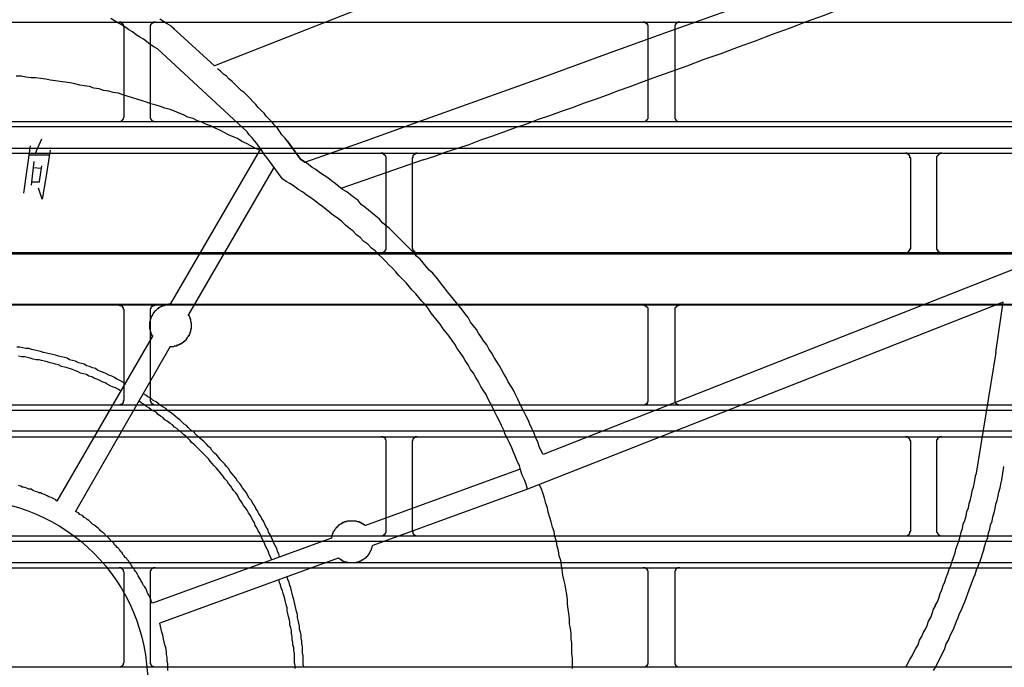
# Model space of a CAD drawing. Header units: millimetres. Extents: x 39871 to 53385, y 51832 to 57813.
# Tile 61 of 88: x 48559 to 48597, y 52756 to 52780. Entities that reach past the tile are written whole.
import ezdxf
from ezdxf import colors
from ezdxf.entities.mleader import LeaderData, LeaderLine
from ezdxf.math import Vec2, Vec3

# ---------------------------------------------------------------- set-up
doc = ezdxf.new("R2010")
doc.units = ezdxf.units.MM
doc.layers.add('AQUAREA', color=7, linetype='Continuous')
doc.layers.add('IS_KAN_OPIS', color=7, linetype='Continuous', lineweight=30)
doc.styles.add('ARIAL', font='ARIALN.TTF')

# ---------------------------------------------------------------- blocks, each defined once
blk = doc.blocks.new('SPLIT')
at = {"layer": 'AQUAREA'}
for points in [[(24742.515, -535.083), (24625.265, -581.144)], [(24633.805, -590.244), (24639.545, -588.213), (24645.215, -586.183), (24650.885, -584.153), (24656.625, -582.123), (24662.295, -580.023), (24667.965, -577.994), (24673.635, -575.963), (24679.375, -573.863), (24685.045, -571.833), (24690.715, -569.733), (24696.385, -567.633), (24702.055, -565.603), (24707.795, -563.503), (24713.465, -561.403), (24719.135, -559.303), (24724.805, -557.203), (24730.475, -555.103), (24736.145, -553.003), (24741.815, -550.903), (24747.485, -548.803)], [(24621.135, -577.363), (24620.785, -577.153), (24620.435, -576.944), (24620.085, -576.733)], [(24619.875, -579.533), (24619.525, -579.323), (24619.175, -579.113), (24618.825, -578.833), (24618.545, -578.623), (24618.195, -578.413), (24617.845, -578.203), (24617.495, -577.923), (24617.145, -577.713), (24616.865, -577.503), (24616.515, -577.294), (24616.165, -577.083), (24615.815, -576.873), (24615.465, -576.663)], [(24666.775, -582.263), (24668.385, -581.703), (24669.995, -581.144), (24671.605, -580.513), (24673.215, -579.953), (24674.825, -579.323), (24676.435, -578.763), (24678.045, -578.133), (24679.655, -577.573), (24681.265, -576.944), (24682.875, -576.383), (24684.485, -575.753), (24686.095, -575.194), (24687.705, -574.563), (24689.315, -574.003), (24690.925, -573.373), (24692.535, -572.813), (24694.145, -572.183), (24695.755, -571.553), (24697.365, -570.994), (24698.975, -570.363)], [(24308.585, -577.013), (24877.685, -577.013)], [(24616.725, -577.503), (24616.725, -577.503), (24616.725, -577.433), (24616.655, -577.363), (24616.655, -577.294), (24616.655, -577.223), (24616.585, -577.223), (24616.585, -577.153), (24616.515, -577.153), (24616.515, -577.083), (24616.445, -577.083), (24616.445, -577.013), (24616.375, -577.013), (24616.305, -577.013), (24616.235, -577.013)], [(24616.725, -585.903), (24616.725, -577.503)], [(24619.665, -577.013), (24619.665, -577.013), (24619.595, -577.013), (24619.525, -577.013), (24619.455, -577.013), (24619.455, -577.083), (24619.385, -577.083), (24619.315, -577.083), (24619.315, -577.153), (24619.245, -577.223), (24619.245, -577.294), (24619.175, -577.294), (24619.175, -577.363), (24619.175, -577.433), (24619.175, -577.503)], [(24619.175, -577.503), (24619.175, -585.903)], [(24621.135, -577.363), (24621.485, -577.644)], [(24621.345, -577.573), (24625.265, -581.144)], [(24666.285, -577.503), (24666.285, -577.503), (24666.285, -577.433), (24666.285, -577.363), (24666.285, -577.294), (24666.215, -577.294), (24666.215, -577.223), (24666.215, -577.153), (24666.145, -577.153), (24666.145, -577.083), (24666.075, -577.083), (24666.005, -577.013), (24665.935, -577.013), (24665.865, -577.013), (24665.795, -577.013)], [(24666.285, -585.903), (24666.285, -577.503)], [(24669.295, -577.013), (24669.295, -577.013), (24669.225, -577.013), (24669.155, -577.013), (24669.085, -577.013), (24669.015, -577.083), (24668.945, -577.083), (24668.945, -577.153), (24668.875, -577.153), (24668.875, -577.223), (24668.875, -577.294), (24668.805, -577.294), (24668.805, -577.363), (24668.805, -577.433), (24668.805, -577.503)], [(24668.805, -577.503), (24668.805, -585.903)], [(24619.875, -579.533), (24628.345, -587.373)], [(24629.535, -589.123), (24629.115, -588.913), (24628.695, -588.703), (24628.275, -588.494), (24627.855, -588.283), (24627.435, -588.003), (24627.015, -587.863), (24626.595, -587.653), (24626.175, -587.444), (24625.755, -587.233), (24625.335, -587.023), (24624.915, -586.813), (24624.495, -586.673), (24624.075, -586.463), (24623.655, -586.323), (24623.235, -586.113), (24622.745, -585.973), (24622.325, -585.763), (24621.905, -585.623), (24621.485, -585.413), (24621.065, -585.273), (24620.575, -585.133), (24620.155, -584.994), (24619.735, -584.853), (24619.245, -584.713), (24618.825, -584.573), (24618.405, -584.433), (24617.915, -584.294), (24617.495, -584.153), (24617.005, -584.013), (24616.585, -583.873), (24616.165, -583.733), (24615.675, -583.663), (24615.255, -583.523), (24614.765, -583.453), (24614.345, -583.313), (24613.855, -583.244), (24613.435, -583.103), (24612.945, -583.033), (24612.525, -582.963), (24612.035, -582.823), (24611.615, -582.753), (24611.125, -582.683), (24610.635, -582.613), (24610.215, -582.544), (24609.725, -582.473), (24609.305, -582.403), (24608.815, -582.333), (24608.325, -582.263), (24607.905, -582.263), (24607.415, -582.194), (24606.995, -582.123), (24606.505, -582.123)], [(24632.125, -588.213), (24631.915, -587.933), (24631.635, -587.653), (24631.425, -587.303), (24631.215, -587.023), (24630.935, -586.744), (24630.725, -586.463), (24630.445, -586.183), (24630.165, -585.903), (24629.955, -585.623), (24629.675, -585.344), (24629.395, -585.063), (24629.185, -584.783), (24628.905, -584.503), (24628.625, -584.223), (24628.345, -583.944), (24628.065, -583.663), (24627.785, -583.453), (24627.505, -583.173), (24627.225, -582.894), (24626.945, -582.613), (24626.665, -582.403), (24626.385, -582.123), (24626.105, -581.913), (24625.825, -581.633), (24625.545, -581.423)], [(24645.005, -590.033), (24646.125, -589.683), (24647.175, -589.263), (24648.295, -588.913), (24649.345, -588.563), (24650.465, -588.144), (24651.515, -587.794), (24652.635, -587.373), (24653.755, -586.953), (24654.805, -586.603), (24655.925, -586.183), (24656.975, -585.833), (24658.095, -585.413), (24659.145, -585.063), (24660.265, -584.644), (24661.315, -584.294), (24662.435, -583.873), (24663.485, -583.453), (24664.605, -583.103), (24665.655, -582.683), (24666.775, -582.263)], [(24616.235, -586.394), (24616.235, -586.394), (24616.305, -586.394), (24616.375, -586.394), (24616.445, -586.394), (24616.445, -586.323), (24616.515, -586.323), (24616.515, -586.253), (24616.585, -586.253), (24616.585, -586.183), (24616.655, -586.183), (24616.655, -586.113), (24616.655, -586.044), (24616.725, -585.973), (24616.725, -585.903)], [(24619.175, -585.903), (24619.175, -585.903), (24619.175, -585.973), (24619.175, -586.044), (24619.175, -586.113), (24619.245, -586.113), (24619.245, -586.183), (24619.315, -586.253), (24619.315, -586.323), (24619.385, -586.323), (24619.455, -586.323), (24619.455, -586.394), (24619.525, -586.394), (24619.595, -586.394), (24619.665, -586.394)], [(24665.795, -586.394), (24665.795, -586.394), (24665.865, -586.394), (24665.935, -586.394), (24666.005, -586.394), (24666.075, -586.323), (24666.145, -586.323), (24666.145, -586.253), (24666.215, -586.253), (24666.215, -586.183), (24666.285, -586.113), (24666.285, -586.044), (24666.285, -585.973), (24666.285, -585.903)], [(24668.805, -585.903), (24668.805, -585.903), (24668.805, -585.973), (24668.805, -586.044), (24668.805, -586.113), (24668.875, -586.183), (24668.875, -586.253), (24668.945, -586.253), (24668.945, -586.323), (24669.015, -586.323), (24669.085, -586.394), (24669.155, -586.394), (24669.225, -586.394), (24669.295, -586.394)], [(24308.585, -586.394), (24877.685, -586.394)], [(24308.585, -586.883), (24877.685, -586.883)], [(24630.095, -589.683), (24629.885, -589.403), (24629.675, -589.053), (24629.465, -588.773), (24629.255, -588.494), (24629.045, -588.213), (24628.835, -587.933), (24628.555, -587.653), (24628.345, -587.373)], [(24607.835, -588.703), (24607.205, -593.183)], [(24608.885, -588.073), (24608.255, -589.473)], [(24633.385, -589.963), (24632.125, -588.213)], [(24632.125, -588.213), (24633.385, -589.963)], [(24308.585, -588.913), (24877.685, -588.913)], [(24308.585, -589.403), (24877.685, -589.403)], [(24607.695, -589.544), (24609.585, -589.544)], [(24609.725, -589.123), (24609.305, -591.713)], [(24629.605, -588.983), (24621.065, -603.683)], [(24630.095, -589.683), (24631.635, -591.783)], [(24641.505, -589.894), (24641.505, -589.894), (24641.505, -589.823), (24641.505, -589.753), (24641.435, -589.683), (24641.435, -589.613), (24641.365, -589.613), (24641.365, -589.544), (24641.295, -589.544), (24641.295, -589.473), (24641.225, -589.473), (24641.225, -589.403), (24641.155, -589.403), (24641.085, -589.403), (24641.015, -589.403)], [(24644.445, -589.403), (24644.445, -589.403), (24644.375, -589.403), (24644.305, -589.403), (24644.235, -589.473), (24644.165, -589.473), (24644.165, -589.544), (24644.095, -589.544), (24644.095, -589.613), (24644.025, -589.613), (24644.025, -589.683), (24644.025, -589.753), (24644.025, -589.823), (24643.955, -589.823), (24643.955, -589.894)], [(24691.135, -589.894), (24691.135, -589.894), (24691.135, -589.823), (24691.065, -589.823), (24691.065, -589.753), (24691.065, -589.683), (24691.065, -589.613), (24690.995, -589.613), (24690.995, -589.544), (24690.925, -589.544), (24690.925, -589.473), (24690.855, -589.473), (24690.785, -589.403), (24690.715, -589.403), (24690.645, -589.403)], [(24694.075, -589.403), (24694.075, -589.403), (24694.005, -589.403), (24693.935, -589.403), (24693.865, -589.403), (24693.865, -589.473), (24693.795, -589.473), (24693.795, -589.544), (24693.725, -589.544), (24693.725, -589.613), (24693.655, -589.613), (24693.655, -589.683), (24693.585, -589.753), (24693.585, -589.823), (24693.585, -589.894)], [(24608.185, -590.173), (24607.905, -592.413)], [(24608.885, -590.594), (24608.675, -592.063)], [(24633.385, -589.963), (24633.805, -590.244)], [(24656.345, -617.894), (24656.135, -617.473), (24655.995, -617.123), (24655.855, -616.703), (24655.645, -616.283), (24655.505, -615.863), (24655.295, -615.444), (24655.085, -615.023), (24654.945, -614.603), (24654.735, -614.253), (24654.525, -613.833), (24654.315, -613.413), (24654.105, -612.994), (24653.965, -612.644), (24653.755, -612.223), (24653.545, -611.803), (24653.335, -611.453), (24653.055, -611.033), (24652.845, -610.613), (24652.635, -610.263), (24652.425, -609.844), (24652.215, -609.494), (24651.935, -609.073), (24651.725, -608.723), (24651.515, -608.303), (24651.235, -607.953), (24651.025, -607.533), (24650.745, -607.183), (24650.535, -606.833), (24650.255, -606.413), (24650.045, -606.063), (24649.765, -605.713), (24649.485, -605.363), (24649.275, -604.944), (24648.995, -604.594), (24648.715, -604.244), (24648.435, -603.894), (24648.155, -603.544), (24647.875, -603.194), (24647.595, -602.844), (24647.315, -602.494), (24647.035, -602.144), (24646.755, -601.794), (24646.475, -601.444), (24646.195, -601.094), (24645.915, -600.744), (24645.565, -600.463), (24645.285, -600.113), (24645.005, -599.763), (24644.725, -599.413), (24644.375, -599.133), (24644.095, -598.783), (24643.745, -598.433), (24643.465, -598.153), (24643.115, -597.803), (24642.835, -597.523), (24642.485, -597.173), (24642.205, -596.894), (24641.855, -596.544), (24641.505, -596.263), (24641.155, -595.983), (24640.875, -595.633), (24640.525, -595.353), (24640.175, -595.073), (24639.825, -594.794), (24639.475, -594.513), (24639.125, -594.233), (24638.845, -593.883), (24638.495, -593.603), (24638.145, -593.323), (24637.795, -593.044), (24637.375, -592.833), (24637.025, -592.553), (24636.675, -592.273), (24636.325, -591.994), (24635.975, -591.713), (24635.625, -591.503), (24635.205, -591.223), (24634.855, -590.944), (24634.505, -590.733), (24634.155, -590.453), (24633.735, -590.173), (24633.385, -589.963)], [(24645.005, -590.033), (24637.305, -592.694)], [(24641.505, -598.294), (24641.505, -589.894)], [(24643.955, -589.894), (24643.955, -598.294)], [(24691.135, -598.294), (24691.135, -589.894)], [(24693.585, -589.894), (24693.585, -598.294)], [(24608.115, -590.733), (24608.885, -590.803)], [(24630.865, -590.733), (24622.815, -604.663)], [(24608.745, -592.133), (24607.975, -592.133)], [(24609.305, -591.713), (24608.955, -593.744)], [(24654.875, -621.183), (24654.735, -620.694), (24654.595, -620.273), (24654.385, -619.853), (24654.245, -619.433), (24654.105, -618.944), (24653.895, -618.523), (24653.755, -618.103), (24653.545, -617.683), (24653.405, -617.263), (24653.195, -616.844), (24652.985, -616.423), (24652.775, -616.003), (24652.635, -615.583), (24652.425, -615.163), (24652.215, -614.744), (24652.005, -614.323), (24651.795, -613.903), (24651.585, -613.483), (24651.375, -613.063), (24651.165, -612.644), (24650.955, -612.223), (24650.675, -611.803), (24650.465, -611.453), (24650.255, -611.033), (24649.975, -610.613), (24649.765, -610.194), (24649.485, -609.844), (24649.275, -609.423), (24648.995, -609.003), (24648.785, -608.653), (24648.505, -608.233), (24648.225, -607.883), (24648.015, -607.463), (24647.735, -607.113), (24647.455, -606.694), (24647.175, -606.344), (24646.895, -605.994), (24646.615, -605.573), (24646.335, -605.223), (24646.055, -604.873), (24645.775, -604.523), (24645.495, -604.103), (24645.215, -603.753), (24644.865, -603.403), (24644.585, -603.053), (24644.305, -602.703), (24643.955, -602.353), (24643.675, -602.003), (24643.395, -601.653), (24643.045, -601.303), (24642.695, -600.953), (24642.415, -600.603), (24642.065, -600.253), (24641.785, -599.973), (24641.435, -599.623), (24641.085, -599.273), (24640.805, -598.994), (24640.455, -598.644), (24640.105, -598.363), (24639.755, -598.013), (24639.405, -597.733), (24639.055, -597.383), (24638.705, -597.103), (24638.355, -596.753), (24638.005, -596.473), (24637.655, -596.194), (24637.305, -595.844), (24636.955, -595.563), (24636.535, -595.283), (24636.185, -595.003), (24635.835, -594.723), (24635.485, -594.444), (24635.065, -594.163), (24634.715, -593.883), (24634.365, -593.603), (24633.945, -593.323), (24633.595, -593.044), (24633.175, -592.833), (24632.825, -592.553), (24632.405, -592.273), (24632.055, -592.063), (24631.635, -591.783)], [(24608.955, -593.744), (24608.605, -592.694)], [(24308.585, -598.783), (24877.685, -598.783)], [(24308.585, -598.923), (24877.685, -598.923)], [(24641.015, -598.783), (24641.015, -598.783), (24641.085, -598.783), (24641.155, -598.783), (24641.225, -598.783), (24641.225, -598.713), (24641.295, -598.713), (24641.365, -598.713), (24641.365, -598.644), (24641.435, -598.644), (24641.435, -598.573), (24641.435, -598.503), (24641.505, -598.503), (24641.505, -598.433), (24641.505, -598.363), (24641.505, -598.294)], [(24643.955, -598.294), (24643.955, -598.363), (24643.955, -598.433), (24644.025, -598.433), (24644.025, -598.503), (24644.025, -598.573), (24644.095, -598.573), (24644.095, -598.644), (24644.165, -598.713), (24644.235, -598.713), (24644.235, -598.783), (24644.305, -598.783), (24644.375, -598.783), (24644.445, -598.783)], [(24690.645, -598.783), (24690.645, -598.783), (24690.715, -598.783), (24690.785, -598.783), (24690.855, -598.783), (24690.855, -598.713), (24690.925, -598.713), (24690.995, -598.644), (24690.995, -598.573), (24691.065, -598.573), (24691.065, -598.503), (24691.065, -598.433), (24691.135, -598.433), (24691.135, -598.363), (24691.135, -598.294)], [(24693.585, -598.294), (24693.585, -598.363), (24693.585, -598.433), (24693.585, -598.503), (24693.655, -598.503), (24693.655, -598.573), (24693.655, -598.644), (24693.725, -598.644), (24693.725, -598.713), (24693.795, -598.713), (24693.865, -598.713), (24693.865, -598.783), (24693.935, -598.783), (24694.005, -598.783), (24694.075, -598.783)], [(24702.125, -599.903), (24656.345, -617.894)], [(24699.885, -603.473), (24654.875, -621.183)], [(24699.185, -608.233), (24699.885, -603.473)], [(24308.585, -603.683), (24877.685, -603.683)], [(24308.585, -603.753), (24877.685, -603.753)], [(24616.725, -604.244), (24616.725, -604.244), (24616.725, -604.173), (24616.655, -604.173), (24616.655, -604.103), (24616.655, -604.033), (24616.585, -604.033), (24616.585, -603.963), (24616.585, -603.894), (24616.515, -603.894), (24616.445, -603.823), (24616.375, -603.823), (24616.305, -603.823), (24616.305, -603.753), (24616.235, -603.753)], [(24616.725, -612.713), (24616.725, -604.244)], [(24621.065, -603.683), (24621.065, -603.683), (24620.995, -603.683), (24620.925, -603.683), (24620.855, -603.753), (24620.785, -603.753), (24620.715, -603.753), (24620.645, -603.753), (24620.575, -603.753), (24620.505, -603.823), (24620.435, -603.823), (24620.365, -603.823), (24620.295, -603.894), (24620.225, -603.894), (24620.155, -603.963), (24620.085, -603.963), (24620.015, -604.033), (24619.945, -604.033), (24619.945, -604.103), (24619.875, -604.103), (24619.805, -604.173), (24619.735, -604.244), (24619.665, -604.313), (24619.595, -604.383), (24619.525, -604.453), (24619.455, -604.523), (24619.455, -604.594), (24619.385, -604.663), (24619.385, -604.733), (24619.315, -604.803), (24619.315, -604.873), (24619.245, -604.944), (24619.245, -605.013), (24619.245, -605.083), (24619.175, -605.083), (24619.175, -605.153), (24619.175, -605.223), (24619.175, -605.294), (24619.105, -605.363), (24619.105, -605.433), (24619.105, -605.503), (24619.105, -605.573), (24619.105, -605.644), (24619.105, -605.713), (24619.105, -605.783), (24619.105, -605.853), (24619.105, -605.923), (24619.105, -605.994), (24619.175, -606.063), (24619.175, -606.133), (24619.175, -606.203), (24619.175, -606.273), (24619.245, -606.344), (24619.245, -606.413), (24619.245, -606.483), (24619.315, -606.483), (24619.315, -606.553), (24619.315, -606.623), (24619.385, -606.623), (24619.385, -606.694)], [(24619.665, -603.753), (24619.665, -603.753), (24619.595, -603.753), (24619.595, -603.823), (24619.525, -603.823), (24619.455, -603.823), (24619.385, -603.823), (24619.385, -603.894), (24619.315, -603.894), (24619.315, -603.963), (24619.245, -603.963), (24619.245, -604.033), (24619.245, -604.103), (24619.175, -604.103), (24619.175, -604.173), (24619.175, -604.244)], [(24619.175, -604.244), (24619.175, -612.713)], [(24666.285, -604.244), (24666.285, -604.244), (24666.285, -604.173), (24666.285, -604.103), (24666.285, -604.033), (24666.215, -604.033), (24666.215, -603.963), (24666.145, -603.963), (24666.145, -603.894), (24666.075, -603.894), (24666.075, -603.823), (24666.005, -603.823), (24665.935, -603.823), (24665.935, -603.753), (24665.865, -603.753), (24665.795, -603.753)], [(24666.285, -612.713), (24666.285, -604.244)], [(24669.295, -603.753), (24669.295, -603.753), (24669.225, -603.753), (24669.155, -603.753), (24669.155, -603.823), (24669.085, -603.823), (24669.015, -603.823), (24669.015, -603.894), (24668.945, -603.894), (24668.945, -603.963), (24668.875, -603.963), (24668.875, -604.033), (24668.805, -604.033), (24668.805, -604.103), (24668.805, -604.173), (24668.805, -604.244)], [(24668.805, -604.244), (24668.805, -612.713)], [(24621.065, -607.673), (24621.135, -607.673), (24621.205, -607.673), (24621.275, -607.673), (24621.345, -607.673), (24621.415, -607.673), (24621.485, -607.603), (24621.555, -607.603), (24621.625, -607.603), (24621.695, -607.603), (24621.765, -607.533), (24621.835, -607.533), (24621.905, -607.533), (24621.905, -607.463), (24621.975, -607.463), (24622.045, -607.463), (24622.045, -607.394), (24622.115, -607.394), (24622.185, -607.394), (24622.185, -607.323), (24622.255, -607.323), (24622.255, -607.253), (24622.325, -607.253), (24622.395, -607.183), (24622.465, -607.183), (24622.465, -607.113), (24622.535, -607.113), (24622.535, -607.044), (24622.605, -607.044), (24622.605, -606.973), (24622.675, -606.903), (24622.675, -606.833), (24622.745, -606.833), (24622.745, -606.763), (24622.815, -606.694), (24622.815, -606.623), (24622.885, -606.623), (24622.885, -606.553), (24622.885, -606.483), (24622.955, -606.483), (24622.955, -606.413), (24622.955, -606.344), (24623.025, -606.273), (24623.025, -606.203), (24623.025, -606.133), (24623.025, -606.063), (24623.025, -605.994), (24623.095, -605.994), (24623.095, -605.923), (24623.095, -605.853), (24623.095, -605.783), (24623.095, -605.713), (24623.095, -605.644), (24623.095, -605.573), (24623.095, -605.503), (24623.095, -605.433), (24623.025, -605.363), (24623.025, -605.294), (24623.025, -605.223), (24623.025, -605.153), (24623.025, -605.083), (24622.955, -605.083), (24622.955, -605.013), (24622.955, -604.944), (24622.885, -604.873), (24622.885, -604.803), (24622.815, -604.733), (24622.815, -604.663)], [(24616.795, -611.173), (24616.515, -611.033), (24616.305, -610.894), (24616.025, -610.753), (24615.815, -610.613), (24615.535, -610.473), (24615.255, -610.403), (24615.045, -610.263), (24614.765, -610.123), (24614.485, -610.053), (24614.205, -609.913), (24613.995, -609.773), (24613.715, -609.703), (24613.435, -609.563), (24613.155, -609.494), (24612.945, -609.353), (24612.665, -609.283), (24612.385, -609.213), (24612.105, -609.073), (24611.825, -609.003), (24611.545, -608.933), (24611.335, -608.794), (24611.055, -608.723), (24610.775, -608.653), (24610.495, -608.583), (24610.215, -608.513), (24609.935, -608.444), (24609.655, -608.373), (24609.375, -608.303), (24609.095, -608.233), (24608.815, -608.163), (24608.535, -608.094), (24608.255, -608.023), (24607.975, -607.953), (24607.695, -607.883), (24607.415, -607.883), (24607.135, -607.813), (24606.855, -607.744), (24606.575, -607.744)], [(24619.385, -606.694), (24610.355, -622.303)], [(24616.375, -611.873), (24616.165, -611.733), (24615.885, -611.594), (24615.675, -611.523), (24615.395, -611.383), (24615.115, -611.244), (24614.905, -611.103), (24614.625, -611.033), (24614.415, -610.894), (24614.135, -610.753), (24613.855, -610.683), (24613.645, -610.544), (24613.365, -610.473), (24613.155, -610.333), (24612.875, -610.263), (24612.595, -610.194), (24612.315, -610.053), (24612.105, -609.983), (24611.825, -609.844), (24611.545, -609.773), (24611.335, -609.703), (24611.055, -609.633), (24610.775, -609.563), (24610.495, -609.423), (24610.215, -609.353), (24610.005, -609.283), (24609.725, -609.213), (24609.445, -609.144), (24609.165, -609.073), (24608.885, -609.003), (24608.675, -608.933), (24608.395, -608.933), (24608.115, -608.863), (24607.835, -608.794), (24607.555, -608.723), (24607.275, -608.653), (24606.995, -608.653), (24606.715, -608.583)], [(24621.065, -607.673), (24612.105, -623.283)], [(24699.185, -608.233), (24697.295, -619.853)], [(24616.235, -613.203), (24616.235, -613.203), (24616.305, -613.203), (24616.375, -613.203), (24616.375, -613.133), (24616.445, -613.133), (24616.515, -613.133), (24616.515, -613.063), (24616.585, -613.063), (24616.585, -612.994), (24616.655, -612.994), (24616.655, -612.923), (24616.655, -612.853), (24616.655, -612.783), (24616.725, -612.783), (24616.725, -612.713)], [(24630.655, -627.833), (24630.585, -627.623), (24630.445, -627.344), (24630.375, -627.063), (24630.235, -626.853), (24630.095, -626.573), (24630.025, -626.363), (24629.885, -626.083), (24629.745, -625.803), (24629.675, -625.594), (24629.535, -625.313), (24629.395, -625.103), (24629.255, -624.823), (24629.115, -624.613), (24629.045, -624.333), (24628.905, -624.123), (24628.765, -623.844), (24628.625, -623.633), (24628.485, -623.423), (24628.345, -623.144), (24628.205, -622.933), (24627.995, -622.723), (24627.855, -622.444), (24627.715, -622.233), (24627.575, -622.023), (24627.435, -621.744), (24627.295, -621.533), (24627.085, -621.323), (24626.945, -621.113), (24626.805, -620.903), (24626.595, -620.623), (24626.455, -620.413), (24626.245, -620.203), (24626.105, -619.994), (24625.965, -619.783), (24625.755, -619.573), (24625.615, -619.363), (24625.405, -619.153), (24625.195, -618.944), (24625.055, -618.733), (24624.845, -618.523), (24624.705, -618.313), (24624.495, -618.103), (24624.285, -617.894), (24624.075, -617.683), (24623.935, -617.544), (24623.725, -617.333), (24623.515, -617.123), (24623.305, -616.913), (24623.095, -616.773), (24622.955, -616.563), (24622.745, -616.353), (24622.535, -616.144), (24622.325, -616.003), (24622.115, -615.794), (24621.905, -615.653), (24621.695, -615.444), (24621.485, -615.303), (24621.275, -615.094), (24621.065, -614.953), (24620.785, -614.744), (24620.575, -614.603), (24620.365, -614.394), (24620.155, -614.253), (24619.945, -614.113), (24619.735, -613.903), (24619.455, -613.763), (24619.245, -613.623), (24619.035, -613.483), (24618.825, -613.344), (24618.545, -613.133), (24618.335, -612.994), (24618.125, -612.853)], [(24631.425, -627.553), (24631.355, -627.273), (24631.215, -627.063), (24631.145, -626.783), (24631.005, -626.503), (24630.865, -626.294), (24630.795, -626.013), (24630.655, -625.733), (24630.515, -625.453), (24630.375, -625.244), (24630.305, -624.963), (24630.165, -624.753), (24630.025, -624.473), (24629.885, -624.194), (24629.745, -623.983), (24629.605, -623.703), (24629.465, -623.494), (24629.325, -623.213), (24629.185, -623.003), (24629.045, -622.723), (24628.905, -622.513), (24628.765, -622.233), (24628.555, -622.023), (24628.415, -621.813), (24628.275, -621.533), (24628.135, -621.323), (24627.925, -621.044), (24627.785, -620.833), (24627.645, -620.623), (24627.435, -620.413), (24627.295, -620.133), (24627.085, -619.923), (24626.945, -619.713), (24626.735, -619.503), (24626.595, -619.223), (24626.385, -619.013), (24626.245, -618.803), (24626.035, -618.594), (24625.825, -618.383), (24625.685, -618.173), (24625.475, -617.963), (24625.265, -617.753), (24625.055, -617.544), (24624.915, -617.333), (24624.705, -617.123), (24624.495, -616.913), (24624.285, -616.703), (24624.075, -616.494), (24623.865, -616.353), (24623.655, -616.144), (24623.445, -615.933), (24623.305, -615.723), (24623.025, -615.583), (24622.815, -615.373), (24622.605, -615.163), (24622.395, -615.023), (24622.185, -614.813), (24621.975, -614.603), (24621.765, -614.463), (24621.555, -614.253), (24621.345, -614.113), (24621.065, -613.903), (24620.855, -613.763), (24620.645, -613.553), (24620.435, -613.413), (24620.155, -613.273), (24619.945, -613.063), (24619.735, -612.923), (24619.455, -612.783), (24619.245, -612.573), (24618.965, -612.433), (24618.755, -612.294), (24618.545, -612.153)], [(24619.175, -612.713), (24619.175, -612.713), (24619.175, -612.783), (24619.175, -612.853), (24619.245, -612.853), (24619.245, -612.923), (24619.245, -612.994), (24619.315, -612.994), (24619.315, -613.063), (24619.385, -613.063), (24619.385, -613.133), (24619.455, -613.133), (24619.525, -613.203), (24619.595, -613.203), (24619.665, -613.203)], [(24665.795, -613.203), (24665.795, -613.203), (24665.865, -613.203), (24665.935, -613.203), (24666.005, -613.203), (24666.005, -613.133), (24666.075, -613.133), (24666.145, -613.063), (24666.215, -613.063), (24666.215, -612.994), (24666.215, -612.923), (24666.285, -612.923), (24666.285, -612.853), (24666.285, -612.783), (24666.285, -612.713)], [(24668.805, -612.713), (24668.805, -612.713), (24668.805, -612.783), (24668.805, -612.853), (24668.805, -612.923), (24668.875, -612.923), (24668.875, -612.994), (24668.875, -613.063), (24668.945, -613.063), (24669.015, -613.133), (24669.085, -613.133), (24669.085, -613.203), (24669.155, -613.203), (24669.225, -613.203), (24669.295, -613.203)], [(24308.585, -613.203), (24877.685, -613.203)], [(24308.585, -613.694), (24877.685, -613.694)], [(24308.585, -615.653), (24877.685, -615.653)], [(24308.585, -616.213), (24877.685, -616.213)], [(24641.505, -616.703), (24641.505, -616.633), (24641.505, -616.563), (24641.505, -616.494), (24641.435, -616.494), (24641.435, -616.423), (24641.435, -616.353), (24641.365, -616.353), (24641.365, -616.283), (24641.295, -616.283), (24641.225, -616.283), (24641.225, -616.213), (24641.155, -616.213), (24641.085, -616.213), (24641.015, -616.213)], [(24641.505, -625.103), (24641.505, -616.703)], [(24644.445, -616.213), (24644.445, -616.213), (24644.375, -616.213), (24644.305, -616.213), (24644.235, -616.213), (24644.235, -616.283), (24644.165, -616.283), (24644.165, -616.353), (24644.095, -616.353), (24644.095, -616.423), (24644.025, -616.423), (24644.025, -616.494), (24644.025, -616.563), (24643.955, -616.563), (24643.955, -616.633), (24643.955, -616.703)], [(24643.955, -616.703), (24643.955, -625.103)], [(24691.135, -616.703), (24691.135, -616.633), (24691.135, -616.563), (24691.065, -616.563), (24691.065, -616.494), (24691.065, -616.423), (24690.995, -616.423), (24690.995, -616.353), (24690.925, -616.353), (24690.925, -616.283), (24690.855, -616.283), (24690.855, -616.213), (24690.785, -616.213), (24690.715, -616.213), (24690.645, -616.213)], [(24691.135, -625.103), (24691.135, -616.703)], [(24694.075, -616.213), (24694.075, -616.213), (24694.005, -616.213), (24693.935, -616.213), (24693.865, -616.213), (24693.865, -616.283), (24693.795, -616.283), (24693.725, -616.283), (24693.725, -616.353), (24693.655, -616.353), (24693.655, -616.423), (24693.655, -616.494), (24693.585, -616.494), (24693.585, -616.563), (24693.585, -616.633), (24693.585, -616.703)], [(24693.585, -616.703), (24693.585, -625.103)], [(24654.175, -619.294), (24639.545, -624.613)], [(24699.745, -620.273), (24699.955, -619.013)], [(24610.355, -622.303), (24610.215, -622.163), (24610.075, -622.094), (24609.935, -622.023), (24609.795, -621.953), (24609.585, -621.883), (24609.445, -621.813), (24609.305, -621.744), (24609.165, -621.673), (24608.955, -621.603), (24608.815, -621.533), (24608.675, -621.533), (24608.535, -621.463), (24608.325, -621.394), (24608.185, -621.323), (24608.045, -621.253), (24607.905, -621.183), (24607.695, -621.183), (24607.555, -621.113), (24607.415, -621.044), (24607.205, -620.973), (24607.065, -620.973), (24606.925, -620.903), (24606.715, -620.833)], [(24693.445, -632.173), (24693.655, -631.823), (24693.795, -631.473), (24693.935, -631.053), (24694.075, -630.703), (24694.215, -630.283), (24694.355, -629.933), (24694.495, -629.513), (24694.635, -629.163), (24694.775, -628.744), (24694.915, -628.394), (24695.055, -627.973), (24695.195, -627.623), (24695.335, -627.203), (24695.405, -626.853), (24695.545, -626.433), (24695.685, -626.083), (24695.825, -625.663), (24695.895, -625.244), (24696.035, -624.894), (24696.105, -624.473), (24696.245, -624.123), (24696.385, -623.703), (24696.455, -623.283), (24696.595, -622.933), (24696.665, -622.513), (24696.805, -622.163), (24696.875, -621.744), (24696.945, -621.323), (24697.085, -620.973), (24697.155, -620.553), (24697.225, -620.133), (24697.295, -619.783)], [(24698.065, -626.853), (24698.135, -626.503), (24698.275, -626.083), (24698.415, -625.733), (24698.485, -625.313), (24698.625, -624.963), (24698.695, -624.544), (24698.835, -624.194), (24698.905, -623.773), (24699.045, -623.423), (24699.115, -623.003), (24699.185, -622.583), (24699.325, -622.233), (24699.395, -621.813), (24699.465, -621.463), (24699.605, -621.044), (24699.675, -620.694), (24699.745, -620.273)], [(24654.875, -621.183), (24640.245, -626.503)], [(24659.145, -638.123), (24659.145, -637.633), (24659.145, -637.144), (24659.075, -636.723), (24659.075, -636.233), (24659.075, -635.744), (24659.005, -635.323), (24659.005, -634.833), (24658.935, -634.344), (24658.865, -633.923), (24658.865, -633.433), (24658.795, -632.944), (24658.725, -632.523), (24658.655, -632.033), (24658.655, -631.613), (24658.585, -631.123), (24658.515, -630.633), (24658.445, -630.213), (24658.305, -629.723), (24658.235, -629.303), (24658.165, -628.813), (24658.095, -628.394), (24658.025, -627.903), (24657.885, -627.483), (24657.815, -626.994), (24657.675, -626.573), (24657.605, -626.083), (24657.465, -625.663), (24657.395, -625.173), (24657.255, -624.753), (24657.115, -624.263), (24656.975, -623.844), (24656.835, -623.353), (24656.765, -622.933), (24656.625, -622.513), (24656.485, -622.023), (24656.345, -621.603), (24656.205, -621.183), (24655.995, -620.694)], [(24619.385, -631.963), (24619.315, -631.823), (24619.245, -631.613), (24619.175, -631.473), (24619.105, -631.333), (24619.035, -631.194), (24618.965, -631.053), (24618.895, -630.913), (24618.825, -630.703), (24618.755, -630.563), (24618.685, -630.423), (24618.545, -630.283), (24618.475, -630.144), (24618.405, -630.003), (24618.335, -629.863), (24618.265, -629.723), (24618.125, -629.513), (24618.055, -629.373), (24617.985, -629.233), (24617.915, -629.094), (24617.775, -628.953), (24617.705, -628.813), (24617.635, -628.673), (24617.495, -628.533), (24617.425, -628.394), (24617.355, -628.253), (24617.215, -628.113), (24617.145, -627.973), (24617.005, -627.833), (24616.935, -627.694), (24616.795, -627.623), (24616.725, -627.483), (24616.585, -627.344), (24616.515, -627.203), (24616.375, -627.063), (24616.305, -626.923), (24616.165, -626.783), (24616.025, -626.644), (24615.955, -626.573), (24615.815, -626.433), (24615.745, -626.294), (24615.605, -626.153), (24615.465, -626.083), (24615.395, -625.944), (24615.255, -625.803), (24615.115, -625.663), (24614.975, -625.594), (24614.905, -625.453), (24614.765, -625.313), (24614.625, -625.244), (24614.485, -625.103), (24614.415, -625.033), (24614.275, -624.894), (24614.135, -624.753), (24613.995, -624.683), (24613.855, -624.544), (24613.715, -624.473), (24613.575, -624.333), (24613.505, -624.263), (24613.365, -624.123), (24613.225, -624.053), (24613.085, -623.913), (24612.945, -623.844), (24612.805, -623.703), (24612.665, -623.633), (24612.525, -623.563), (24612.385, -623.423), (24612.245, -623.353), (24612.105, -623.283)], [(24639.545, -624.613), (24639.475, -624.613), (24639.475, -624.544), (24639.405, -624.544), (24639.405, -624.473), (24639.335, -624.473), (24639.265, -624.473), (24639.265, -624.403), (24639.195, -624.403), (24639.125, -624.403), (24639.125, -624.333), (24639.055, -624.333), (24638.985, -624.333), (24638.985, -624.263), (24638.915, -624.263), (24638.845, -624.263), (24638.775, -624.263), (24638.705, -624.194), (24638.635, -624.194), (24638.565, -624.194), (24638.495, -624.194), (24638.425, -624.194), (24638.355, -624.194), (24638.285, -624.194), (24638.215, -624.194), (24638.145, -624.194), (24638.075, -624.194), (24638.005, -624.194), (24637.935, -624.194), (24637.865, -624.194), (24637.795, -624.194), (24637.725, -624.263), (24637.655, -624.263), (24637.585, -624.263), (24637.515, -624.333), (24637.445, -624.333), (24637.375, -624.333), (24637.375, -624.403), (24637.305, -624.403), (24637.235, -624.403), (24637.235, -624.473), (24637.165, -624.473), (24637.095, -624.544), (24637.025, -624.544), (24637.025, -624.613), (24636.955, -624.613), (24636.955, -624.683), (24636.885, -624.683), (24636.885, -624.753), (24636.815, -624.753), (24636.815, -624.823), (24636.745, -624.823), (24636.745, -624.894), (24636.675, -624.963), (24636.605, -625.033), (24636.605, -625.103), (24636.535, -625.173), (24636.465, -625.244), (24636.465, -625.313), (24636.465, -625.383), (24636.395, -625.383), (24636.395, -625.453), (24636.395, -625.523), (24636.395, -625.594), (24636.325, -625.594), (24636.325, -625.663), (24636.325, -625.733), (24636.325, -625.803)], [(24308.585, -625.594), (24877.685, -625.594)], [(24636.325, -625.803), (24619.385, -631.963)], [(24641.015, -625.594), (24641.015, -625.594), (24641.085, -625.594), (24641.155, -625.594), (24641.225, -625.594), (24641.225, -625.523), (24641.295, -625.523), (24641.295, -625.453), (24641.365, -625.453), (24641.365, -625.383), (24641.435, -625.383), (24641.435, -625.313), (24641.505, -625.244), (24641.505, -625.173), (24641.505, -625.103)], [(24643.955, -625.103), (24643.955, -625.103), (24643.955, -625.173), (24644.025, -625.173), (24644.025, -625.244), (24644.025, -625.313), (24644.025, -625.383), (24644.095, -625.383), (24644.095, -625.453), (24644.165, -625.453), (24644.165, -625.523), (24644.235, -625.523), (24644.305, -625.594), (24644.375, -625.594), (24644.445, -625.594)], [(24690.645, -625.594), (24690.645, -625.594), (24690.715, -625.594), (24690.785, -625.594), (24690.855, -625.523), (24690.925, -625.523), (24690.925, -625.453), (24690.995, -625.453), (24690.995, -625.383), (24691.065, -625.383), (24691.065, -625.313), (24691.065, -625.244), (24691.065, -625.173), (24691.135, -625.173), (24691.135, -625.103)], [(24693.585, -625.103), (24693.585, -625.103), (24693.585, -625.173), (24693.585, -625.244), (24693.655, -625.313), (24693.655, -625.383), (24693.725, -625.383), (24693.725, -625.453), (24693.795, -625.453), (24693.795, -625.523), (24693.865, -625.523), (24693.865, -625.594), (24693.935, -625.594), (24694.005, -625.594), (24694.075, -625.594)], [(24308.585, -626.083), (24877.685, -626.083)], [(24636.955, -627.694), (24637.025, -627.694), (24637.095, -627.763), (24637.165, -627.763), (24637.165, -627.833), (24637.235, -627.833), (24637.305, -627.903), (24637.375, -627.903), (24637.375, -627.973), (24637.445, -627.973), (24637.515, -627.973), (24637.585, -628.044), (24637.655, -628.044), (24637.725, -628.044), (24637.795, -628.044), (24637.865, -628.113), (24637.935, -628.113), (24638.005, -628.113), (24638.075, -628.113), (24638.145, -628.113), (24638.215, -628.113), (24638.285, -628.113), (24638.355, -628.113), (24638.425, -628.113), (24638.495, -628.113), (24638.565, -628.113), (24638.635, -628.113), (24638.705, -628.113), (24638.775, -628.044), (24638.845, -628.044), (24638.915, -628.044), (24638.985, -627.973), (24639.055, -627.973), (24639.125, -627.903), (24639.195, -627.903), (24639.265, -627.833), (24639.335, -627.833), (24639.405, -627.763), (24639.475, -627.694), (24639.545, -627.694), (24639.615, -627.623), (24639.685, -627.553), (24639.755, -627.483), (24639.755, -627.413), (24639.825, -627.413), (24639.825, -627.344), (24639.895, -627.273), (24639.965, -627.203), (24639.965, -627.133), (24640.035, -627.063), (24640.035, -626.994), (24640.105, -626.923), (24640.105, -626.853), (24640.105, -626.783), (24640.175, -626.713), (24640.175, -626.644), (24640.175, -626.573), (24640.245, -626.503)], [(24698.065, -626.853), (24697.645, -628.113)], [(24636.955, -627.694), (24620.085, -633.853)], [(24308.585, -628.113), (24877.685, -628.113)], [(24308.585, -628.603), (24877.685, -628.603)], [(24616.725, -629.094), (24616.725, -629.094), (24616.725, -629.023), (24616.655, -628.953), (24616.655, -628.883), (24616.655, -628.813), (24616.585, -628.813), (24616.585, -628.744), (24616.515, -628.744), (24616.515, -628.673), (24616.445, -628.673), (24616.445, -628.603), (24616.375, -628.603), (24616.305, -628.603), (24616.235, -628.603)], [(24619.665, -628.603), (24619.665, -628.603), (24619.595, -628.603), (24619.525, -628.603), (24619.455, -628.603), (24619.455, -628.673), (24619.385, -628.673), (24619.315, -628.673), (24619.315, -628.744), (24619.245, -628.813), (24619.245, -628.883), (24619.175, -628.883), (24619.175, -628.953), (24619.175, -629.023), (24619.175, -629.094)], [(24666.285, -629.094), (24666.285, -629.094), (24666.285, -629.023), (24666.285, -628.953), (24666.285, -628.883), (24666.215, -628.883), (24666.215, -628.813), (24666.215, -628.744), (24666.145, -628.744), (24666.145, -628.673), (24666.075, -628.673), (24666.005, -628.603), (24665.935, -628.603), (24665.865, -628.603), (24665.795, -628.603)], [(24669.295, -628.603), (24669.295, -628.603), (24669.225, -628.603), (24669.155, -628.603), (24669.085, -628.603), (24669.015, -628.673), (24668.945, -628.673), (24668.945, -628.744), (24668.875, -628.744), (24668.875, -628.813), (24668.875, -628.883), (24668.805, -628.883), (24668.805, -628.953), (24668.805, -629.023), (24668.805, -629.094)], [(24693.305, -638.333), (24693.515, -637.983), (24693.655, -637.633), (24693.865, -637.283), (24694.005, -636.933), (24694.215, -636.583), (24694.355, -636.233), (24694.495, -635.813), (24694.705, -635.463), (24694.845, -635.113), (24694.985, -634.763), (24695.195, -634.413), (24695.335, -633.994), (24695.475, -633.644), (24695.615, -633.294), (24695.755, -632.944), (24695.965, -632.523), (24696.105, -632.173), (24696.245, -631.823), (24696.385, -631.473), (24696.525, -631.053), (24696.665, -630.703), (24696.805, -630.353), (24696.945, -629.933), (24697.085, -629.583), (24697.225, -629.233), (24697.365, -628.813), (24697.505, -628.463), (24697.645, -628.113)], [(24616.725, -637.494), (24616.725, -629.094)], [(24619.175, -629.094), (24619.175, -637.494)], [(24632.895, -638.123), (24632.895, -637.844), (24632.825, -637.563), (24632.825, -637.283), (24632.825, -637.003), (24632.825, -636.723), (24632.755, -636.444), (24632.755, -636.163), (24632.685, -635.883), (24632.685, -635.673), (24632.615, -635.394), (24632.615, -635.113), (24632.545, -634.833), (24632.545, -634.553), (24632.475, -634.273), (24632.405, -633.994), (24632.405, -633.713), (24632.335, -633.433), (24632.265, -633.223), (24632.195, -632.944), (24632.125, -632.663), (24632.125, -632.383), (24632.055, -632.103), (24631.985, -631.823), (24631.915, -631.544), (24631.845, -631.333), (24631.775, -631.053), (24631.705, -630.773), (24631.565, -630.494), (24631.495, -630.213), (24631.425, -630.003), (24631.355, -629.723)], [(24633.735, -638.053), (24633.665, -637.773), (24633.665, -637.494), (24633.665, -637.213), (24633.665, -636.933), (24633.595, -636.653), (24633.595, -636.373), (24633.595, -636.094), (24633.525, -635.813), (24633.525, -635.533), (24633.455, -635.253), (24633.455, -634.973), (24633.385, -634.694), (24633.315, -634.413), (24633.315, -634.133), (24633.245, -633.853), (24633.175, -633.573), (24633.105, -633.294), (24633.105, -633.013), (24633.035, -632.733), (24632.965, -632.453), (24632.895, -632.173), (24632.825, -631.894), (24632.755, -631.613), (24632.685, -631.333), (24632.615, -631.053), (24632.545, -630.773), (24632.475, -630.494), (24632.405, -630.283), (24632.335, -630.003), (24632.195, -629.723), (24632.125, -629.444)], [(24666.285, -637.494), (24666.285, -629.094)], [(24668.805, -629.094), (24668.805, -637.494)], [(24690.715, -637.983), (24690.855, -637.633), (24691.065, -637.283), (24691.275, -636.933), (24691.415, -636.583), (24691.625, -636.233), (24691.835, -635.883), (24691.975, -635.463), (24692.185, -635.113), (24692.325, -634.763), (24692.535, -634.413), (24692.675, -634.063), (24692.815, -633.644), (24693.025, -633.294), (24693.165, -632.944), (24693.305, -632.523), (24693.515, -632.173)], [(24620.855, -638.333), (24620.855, -637.983), (24620.855, -637.703), (24620.785, -637.423), (24620.785, -637.073), (24620.715, -636.794), (24620.715, -636.513), (24620.645, -636.163), (24620.575, -635.883), (24620.505, -635.603), (24620.435, -635.323), (24620.365, -634.973), (24620.295, -634.694), (24620.225, -634.413), (24620.155, -634.133), (24620.085, -633.853)], [(24308.585, -637.983), (24877.685, -637.983)], [(24616.235, -637.983), (24616.235, -637.983), (24616.305, -637.983), (24616.375, -637.983), (24616.445, -637.983), (24616.445, -637.913), (24616.515, -637.913), (24616.515, -637.844), (24616.585, -637.844), (24616.585, -637.773), (24616.655, -637.773), (24616.655, -637.703), (24616.655, -637.633), (24616.725, -637.563), (24616.725, -637.494)], [(24619.175, -637.494), (24619.175, -637.494), (24619.175, -637.563), (24619.175, -637.633), (24619.175, -637.703), (24619.245, -637.703), (24619.245, -637.773), (24619.315, -637.844), (24619.315, -637.913), (24619.385, -637.913), (24619.455, -637.913), (24619.455, -637.983), (24619.525, -637.983), (24619.595, -637.983), (24619.665, -637.983)], [(24665.795, -637.983), (24665.795, -637.983), (24665.865, -637.983), (24665.935, -637.983), (24666.005, -637.983), (24666.075, -637.913), (24666.145, -637.913), (24666.145, -637.844), (24666.215, -637.844), (24666.215, -637.773), (24666.285, -637.703), (24666.285, -637.633), (24666.285, -637.563), (24666.285, -637.494)], [(24668.805, -637.494), (24668.805, -637.494), (24668.805, -637.563), (24668.805, -637.633), (24668.805, -637.703), (24668.875, -637.773), (24668.875, -637.844), (24668.945, -637.844), (24668.945, -637.913), (24669.015, -637.913), (24669.085, -637.983), (24669.155, -637.983), (24669.225, -637.983), (24669.295, -637.983)]]:
    blk.add_lwpolyline(points, dxfattribs=at)
for points in [[(24849.6, -639.495), (24849.6, -502.51), (24738.553, -391.463), (24601.569, -391.463), (24464.585, -391.463), (24353.537, -502.51), (24353.537, -639.495), (24353.537, -776.479), (24464.585, -887.526), (24601.569, -887.526), (24738.553, -887.526), (24849.6, -776.479), (24849.6, -639.495)], [(24618.931, -639.495), (24618.931, -629.906), (24611.157, -622.133), (24601.569, -622.133), (24591.98, -622.133), (24584.207, -629.906), (24584.207, -639.495), (24584.207, -649.083), (24591.98, -656.857), (24601.569, -656.857), (24611.157, -656.857), (24618.931, -649.083), (24618.931, -639.495)]]:
    blk.add_open_spline(points, degree=3, knots=[0, 0, 0, 0, 1, 1, 1, 2, 2, 2, 3, 3, 3, 4, 4, 4, 4], dxfattribs=at)
blk = doc.blocks.new('_None')

msp = doc.modelspace()

# ---------------------------------------------------------------- block references
at = {"lineweight": 13, "xscale": 0.4, "yscale": 0.4, "zscale": 0.4}
msp.add_blockref('SPLIT', (38716.626, 53010.774), dxfattribs=at)

# ---------------------------------------------------------------- leaders
at = {"layer": 'IS_KAN_OPIS', "color": 212}
ml = msp.add_multileader_mtext('Standard', dxfattribs=at)
ml.set_content('\\pxql;{\\C256;Układ pompowy - \\A1;obieg ogrzewania\\Pgrzejnikowego 55/45%%DC; 35kPa; 11,3kW; 917,53kg/h\\P\\C1;Pompa  1~230V; 0,2kW}', color=212, style='ARIAL')
ml.set_leader_properties(color=212)
ml.set_arrow_properties(name='NONE')
ml.build(insert=Vec2(0, 0))
ml.multileader.update_dxf_attribs({"text_left_attachment_type": 6, "text_right_attachment_type": 6, "dogleg_length": 5, "arrow_head_size": 3})
ctx = ml.context
ctx.base_point, ctx.char_height, ctx.arrow_head_size, ctx.landing_gap_size, ctx.plane_origin = Vec3(45306.642, 52379.527), 30, 3, 1, Vec3(43632.71, 52295.388)
ctx.left_attachment, ctx.right_attachment = 6, 6
notes = []
notes.append((ctx, [(0, (1, 1, 0), (45301.642, 52379.527), (1, 0), 5, [(0, [(45125.376, 52771.048)], 0, [])])]))
ctx.mtext.insert, ctx.mtext.width, ctx.mtext.flow_direction = Vec3(45307.642, 52417.856), 8077.03979, 5
for ctx, leaders in notes:
    for number, flags, end, landing, length, lines in leaders:
        leader = LeaderData()
        leader.index, (leader.has_last_leader_line, leader.has_dogleg_vector, leader.attachment_direction) = number, flags
        leader.last_leader_point, leader.dogleg_vector, leader.dogleg_length = Vec3(end), Vec3(landing), length
        for number, points, colour, breaks in lines:
            line = LeaderLine()
            line.index, line.vertices, line.color, line.breaks = number, Vec3.list(points), colors.encode_raw_color(colour), breaks
            leader.lines.append(line)
        ctx.leaders.append(leader)

doc.saveas('drawing.dxf')
